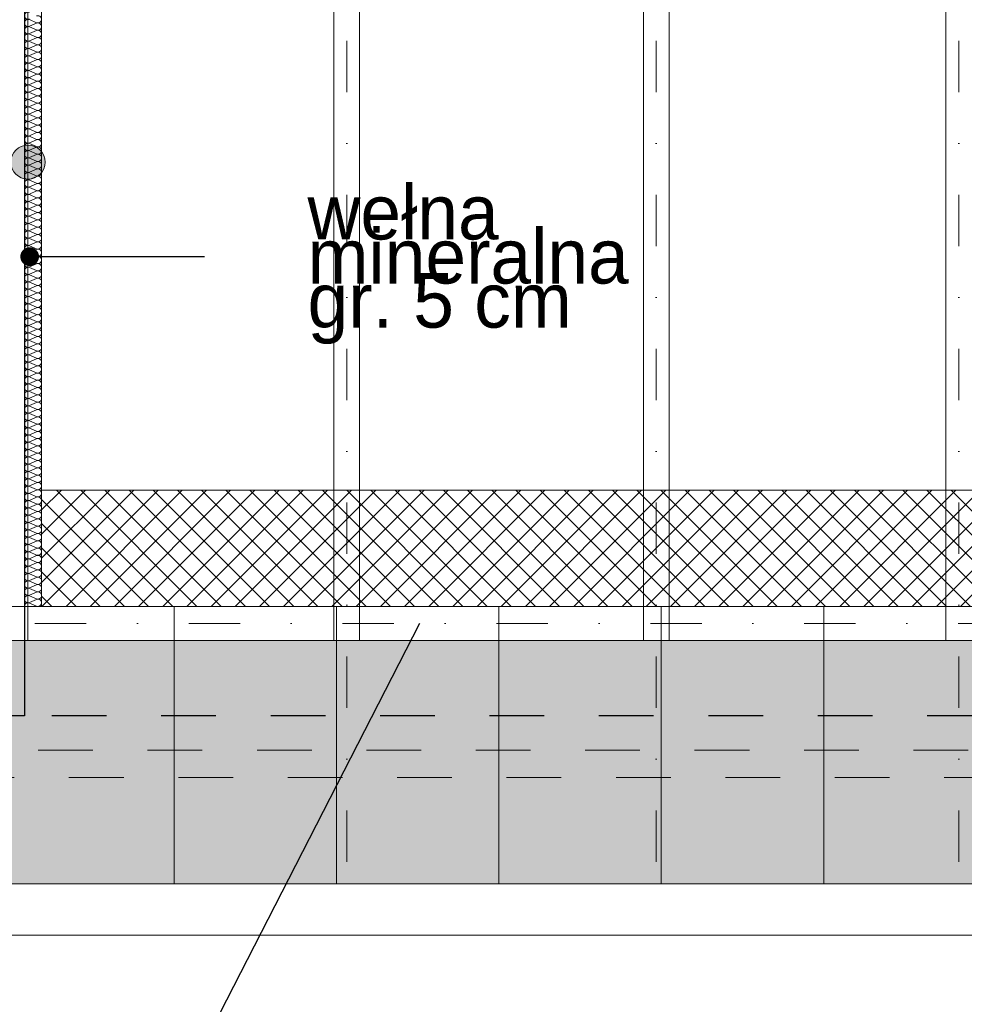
# Model space of a CAD drawing. Extents: x -613240 to -325500, y -25863 to 152403.
# Tile 179 of 254: x -429859 to -427096, y 94069 to 96948. Entities that reach past the tile are written whole.
import ezdxf

# ---------------------------------------------------------------- set-up
doc = ezdxf.new("R2010")
doc.units = 0
doc.header["$MEASUREMENT"] = 0
doc.linetypes.add('Dot & Dashed', pattern=[450, 150, -150, 0, -150])
doc.linetypes.add('Przerywana', pattern=[320, 160, -160])
for name, color, linetype, lineweight, true_color in [('Arch dachowki_Nr_Pióra__81', 7, 'Continuous', 9, 0x6a6a6a), ('Arch wykończenie_Nr_Pióra__3', 7, 'Continuous', 18, 0xff6600), ('arch wypelnienia_Nr_Pióra__2', 7, 'Continuous', 13, 0x7f7f7f), ('Inwent Izolacje_Nr_Pióra__44', 7, 'Continuous', 13, 0x029e21), ('INWENT KONST. DREWNIANA_Nr_Pióra__2', 7, 'Continuous', 13, 0x7f7f7f), ('INWENT.ŚCIANY_Nr_Pióra__2', 7, 'Continuous', 13, 0x7f7f7f)]:
    doc.layers.add(name, color=color, linetype=linetype, lineweight=lineweight, true_color=true_color)
doc.layers.add('Arch opisy', color=7, linetype='Continuous')
doc.layers.add('Inwent Izolacje', color=7, linetype='Continuous')
for name, color, linetype, lineweight in [('Arch opisy_Nr_Pióra__21', 7, 'Continuous', 9), ('INWENT DACH_Nr_Pióra__21', 7, 'Continuous', 9), ('INWENT KONST. DREWNIANA_Nr_Pióra__21', 7, 'Continuous', 9), ('INWENT OPISY_Nr_Pióra__21', 7, 'Continuous', 9), ('INWENT RURY SPUSTOWE_Nr_Pióra__21', 7, 'Continuous', 9), ('INWENT.ŚCIANY_Nr_Pióra__1', 7, 'Continuous', 25)]:
    doc.layers.add(name, color=color, linetype=linetype, lineweight=lineweight)
doc.styles.add('GENERATED_STYLE_4', font='txt')
doc.dimstyles.new('GENERATED_STYLE__8', dxfattribs={"dimtxt": 0.18, "dimasz": 182.4, "dimexe": 0.18, "dimexo": 0.0625, "dimgap": 0.09, "dimtad": 0, "dimtih": 1, "dimtoh": 1, "dimdec": 4, "dimzin": 0, "dimdsep": 46, "dimcen": 0.09, "dimadec": 0, "dimazin": 0, "dimtfac": 1, "dimtdec": 4, "dimtmove": 0, "dimatfit": 3, "dimldrblk": 'ARROWHEAD_5', "dimfxl": 0, "dimtolj": 1, "dimtzin": 0, "dimarcsym": 0})
doc.dimstyles.new('GENERATED_STYLE__9', dxfattribs={"dimtxt": 0.18, "dimasz": 109.44, "dimexe": 0.18, "dimexo": 0.0625, "dimgap": 0.09, "dimtad": 0, "dimtih": 1, "dimtoh": 1, "dimdec": 4, "dimzin": 0, "dimdsep": 46, "dimcen": 0.09, "dimadec": 0, "dimazin": 0, "dimtfac": 1, "dimtdec": 4, "dimtmove": 0, "dimatfit": 3, "dimldrblk": 'ARROWHEAD_11', "dimfxl": 0, "dimtolj": 1, "dimtzin": 0, "dimarcsym": 0})

# ---------------------------------------------------------------- blocks, each defined once
blk = doc.blocks.new('Izolacja cieplna 14_364', base_point=(-429844.9, 95232.6))
at = {"layer": 'Inwent Izolacje_Nr_Pióra__44', "linetype": 'Continuous'}
for p, q in [((-429809.8, 96939.5), (-429830, 96948.4)), ((-429830, 96928.9), (-429809.8, 96937.7)), ((-429809.8, 96918.2), (-429830, 96927.1)), ((-429830, 96907.5), (-429809.8, 96916.4)), ((-429809.8, 96896.9), (-429830, 96905.8)), ((-429830, 96886.2), (-429809.8, 96895.1)), ((-429809.8, 96875.6), (-429830, 96884.4)), ((-429830, 96864.9), (-429809.8, 96873.8)), ((-429809.8, 96854.2), (-429830, 96863.1)), ((-429830, 96843.6), (-429809.8, 96852.4)), ((-429809.8, 96832.9), (-429830, 96841.8)), ((-429830, 96822.2), (-429809.8, 96831.1)), ((-429809.8, 96811.6), (-429830, 96820.4)), ((-429830, 96800.9), (-429809.8, 96809.8)), ((-429809.8, 96790.3), (-429830, 96799.1)), ((-429830, 96779.6), (-429809.8, 96788.5)), ((-429809.8, 96768.9), (-429830, 96777.8)), ((-429830, 96758.3), (-429809.8, 96767.1)), ((-429809.8, 96747.6), (-429830, 96756.5)), ((-429830, 96736.9), (-429809.8, 96745.8)), ((-429809.8, 96726.3), (-429830, 96735.1)), ((-429830, 96715.6), (-429809.8, 96724.5)), ((-429809.8, 96705), (-429830, 96713.8)), ((-429830, 96694.3), (-429809.8, 96703.2)), ((-429809.8, 96683.6), (-429830, 96692.5)), ((-429830, 96673), (-429809.8, 96681.8)), ((-429809.8, 96662.3), (-429830, 96671.2)), ((-429830, 96651.6), (-429809.8, 96660.5)), ((-429809.8, 96641), (-429830, 96649.8)), ((-429830, 96630.3), (-429809.8, 96639.2)), ((-429809.8, 96619.7), (-429830, 96628.5)), ((-429830, 96609), (-429809.8, 96617.9)), ((-429809.8, 96598.3), (-429830, 96607.2)), ((-429830, 96587.7), (-429809.8, 96596.5)), ((-429809.8, 96577), (-429830, 96585.9)), ((-429830, 96566.3), (-429809.8, 96575.2)), ((-429809.8, 96555.7), (-429830, 96564.5)), ((-429830, 96545), (-429809.8, 96553.9)), ((-429809.8, 96534.3), (-429830, 96543.2)), ((-429830, 96523.7), (-429809.8, 96532.6)), ((-429809.8, 96513), (-429830, 96521.9)), ((-429830, 96502.4), (-429809.8, 96511.2)), ((-429809.8, 96491.7), (-429830, 96500.6)), ((-429830, 96481), (-429809.8, 96489.9)), ((-429809.8, 96470.4), (-429830, 96479.2)), ((-429830, 96459.7), (-429809.8, 96468.6)), ((-429809.8, 96449), (-429830, 96457.9)), ((-429830, 96438.4), (-429809.8, 96447.3)), ((-429809.8, 96427.7), (-429830, 96436.6)), ((-429830, 96417.1), (-429809.8, 96425.9)), ((-429809.8, 96406.4), (-429830, 96415.3)), ((-429830, 96395.7), (-429809.8, 96404.6)), ((-429809.8, 96385.1), (-429830, 96393.9)), ((-429830, 96374.4), (-429809.8, 96383.3)), ((-429809.8, 96363.7), (-429830, 96372.6)), ((-429830, 96353.1), (-429809.8, 96362)), ((-429809.8, 96342.4), (-429830, 96351.3)), ((-429830, 96331.8), (-429809.8, 96340.6)), ((-429809.8, 96321.1), (-429830, 96330)), ((-429830, 96310.4), (-429809.8, 96319.3)), ((-429809.8, 96299.8), (-429830, 96308.6)), ((-429830, 96289.1), (-429809.8, 96298)), ((-429809.8, 96278.4), (-429830, 96287.3)), ((-429830, 96267.8), (-429809.8, 96276.7)), ((-429809.8, 96257.1), (-429830, 96266)), ((-429830, 96246.5), (-429809.8, 96255.3)), ((-429809.8, 96235.8), (-429830, 96244.7)), ((-429830, 96225.1), (-429809.8, 96234)), ((-429809.8, 96214.5), (-429830, 96223.3)), ((-429830, 96203.8), (-429809.8, 96212.7)), ((-429809.8, 96193.1), (-429830, 96202)), ((-429830, 96182.5), (-429809.8, 96191.4)), ((-429809.8, 96171.8), (-429830, 96180.7)), ((-429830, 96161.2), (-429809.8, 96170)), ((-429809.8, 96150.5), (-429830, 96159.4)), ((-429830, 96139.8), (-429809.8, 96148.7)), ((-429809.8, 96129.2), (-429830, 96138)), ((-429830, 96118.5), (-429809.8, 96127.4)), ((-429809.8, 96107.8), (-429830, 96116.7)), ((-429830, 96097.2), (-429809.8, 96106.1)), ((-429809.8, 96086.5), (-429830, 96095.4)), ((-429830, 96075.9), (-429809.8, 96084.7)), ((-429809.8, 96065.2), (-429830, 96074.1)), ((-429830, 96054.5), (-429809.8, 96063.4)), ((-429809.8, 96043.9), (-429830, 96052.7)), ((-429830, 96033.2), (-429809.8, 96042.1)), ((-429809.8, 96022.5), (-429830, 96031.4)), ((-429830, 96011.9), (-429809.8, 96020.8)), ((-429809.8, 96001.2), (-429830, 96010.1)), ((-429830, 95990.6), (-429809.8, 95999.4)), ((-429809.8, 95979.9), (-429830, 95988.8)), ((-429830, 95969.2), (-429809.8, 95978.1)), ((-429809.8, 95958.6), (-429830, 95967.4)), ((-429830, 95947.9), (-429809.8, 95956.8)), ((-429809.8, 95937.2), (-429830, 95946.1)), ((-429830, 95926.6), (-429809.8, 95935.4)), ((-429809.8, 95915.9), (-429830, 95924.8)), ((-429830, 95905.3), (-429809.8, 95914.1)), ((-429809.8, 95894.6), (-429830, 95903.5)), ((-429830, 95883.9), (-429809.8, 95892.8)), ((-429809.8, 95873.3), (-429830, 95882.1)), ((-429830, 95862.6), (-429809.8, 95871.5)), ((-429809.8, 95851.9), (-429830, 95860.8)), ((-429830, 95841.3), (-429809.8, 95850.1)), ((-429809.8, 95830.6), (-429830, 95839.5)), ((-429830, 95820), (-429809.8, 95828.8)), ((-429809.8, 95809.3), (-429830, 95818.2)), ((-429830, 95798.6), (-429809.8, 95807.5)), ((-429809.8, 95788), (-429830, 95796.8)), ((-429830, 95777.3), (-429809.8, 95786.2)), ((-429809.8, 95766.6), (-429830, 95775.5)), ((-429830, 95756), (-429809.8, 95764.8)), ((-429809.8, 95745.3), (-429830, 95754.2)), ((-429830, 95734.7), (-429809.8, 95743.5)), ((-429809.8, 95724), (-429830, 95732.9)), ((-429830, 95713.3), (-429809.8, 95722.2)), ((-429809.8, 95702.7), (-429830, 95711.5)), ((-429830, 95692), (-429809.8, 95700.9)), ((-429809.8, 95681.3), (-429830, 95690.2)), ((-429830, 95670.7), (-429809.8, 95679.5)), ((-429809.8, 95660), (-429830, 95668.9)), ((-429830, 95649.3), (-429809.8, 95658.2)), ((-429809.8, 95638.7), (-429830, 95647.6)), ((-429830, 95628), (-429809.8, 95636.9)), ((-429809.8, 95617.4), (-429830, 95626.2)), ((-429830, 95606.7), (-429809.8, 95615.6)), ((-429809.8, 95596), (-429830, 95604.9)), ((-429830, 95585.4), (-429809.8, 95594.2)), ((-429809.8, 95574.7), (-429830, 95583.6)), ((-429830, 95564), (-429809.8, 95572.9)), ((-429809.8, 95553.4), (-429830, 95562.3)), ((-429830, 95542.7), (-429809.8, 95551.6)), ((-429809.8, 95532.1), (-429830, 95540.9)), ((-429830, 95521.4), (-429809.8, 95530.3)), ((-429809.8, 95510.7), (-429830, 95519.6)), ((-429830, 95500.1), (-429809.8, 95508.9)), ((-429809.8, 95489.4), (-429830, 95498.3)), ((-429830, 95478.7), (-429809.8, 95487.6)), ((-429809.8, 95468.1), (-429830, 95477)), ((-429830, 95457.4), (-429809.8, 95466.3)), ((-429809.8, 95446.8), (-429830, 95455.6)), ((-429830, 95436.1), (-429809.8, 95445)), ((-429809.8, 95425.4), (-429830, 95434.3)), ((-429830, 95414.8), (-429809.8, 95423.6)), ((-429809.8, 95404.1), (-429830, 95413)), ((-429830, 95393.4), (-429809.8, 95402.3)), ((-429809.8, 95382.8), (-429830, 95391.7)), ((-429830, 95372.1), (-429809.8, 95381)), ((-429809.8, 95361.5), (-429830, 95370.3)), ((-429830, 95350.8), (-429809.8, 95359.7)), ((-429809.8, 95340.1), (-429830, 95349)), ((-429830, 95329.5), (-429809.8, 95338.3)), ((-429809.8, 95318.8), (-429830, 95327.7)), ((-429830, 95308.1), (-429809.8, 95317)), ((-429809.8, 95297.5), (-429830, 95306.4)), ((-429830, 95286.8), (-429809.8, 95295.7)), ((-429809.8, 95276.2), (-429830, 95285)), ((-429830, 95265.5), (-429809.8, 95274.4)), ((-429809.8, 95254.8), (-429830, 95263.7)), ((-429830, 95244.2), (-429809.8, 95253)), ((-429809.8, 95233.5), (-429830, 95242.4))]:
    blk.add_line(p, q, dxfattribs=at)
for centre, start_param, end_param in [((-429834.3, 96960), 5.870392, 9.837571), ((-429834.3, 96938.6), 5.870392, 9.837571), ((-429805.6, 96949.3), 2.728799, 6.695979), ((-429834.3, 96917.3), 5.870392, 9.837571), ((-429805.6, 96928), 2.728799, 6.695979), ((-429805.6, 96906.6), 2.728799, 6.695979), ((-429834.3, 96896), 5.870392, 9.837571), ((-429805.6, 96885.3), 2.728799, 6.695979), ((-429834.3, 96874.7), 5.870392, 9.837571), ((-429834.3, 96853.3), 5.870392, 9.837571), ((-429805.6, 96864), 2.728799, 6.695979), ((-429834.3, 96832), 5.870392, 9.837571), ((-429805.6, 96842.7), 2.728799, 6.695979), ((-429805.6, 96821.3), 2.728799, 6.695979), ((-429834.3, 96810.7), 5.870392, 9.837571), ((-429805.6, 96800), 2.728799, 6.695979), ((-429834.3, 96789.4), 5.870392, 9.837571), ((-429834.3, 96768), 5.870392, 9.837571), ((-429805.6, 96778.7), 2.728799, 6.695979), ((-429834.3, 96746.7), 5.870392, 9.837571), ((-429805.6, 96757.4), 2.728799, 6.695979), ((-429805.6, 96736), 2.728799, 6.695979), ((-429834.3, 96725.4), 5.870392, 9.837571), ((-429805.6, 96714.7), 2.728799, 6.695979), ((-429834.3, 96704.1), 5.870392, 9.837571), ((-429834.3, 96682.7), 5.870392, 9.837571), ((-429805.6, 96693.4), 2.728799, 6.695979), ((-429834.3, 96661.4), 5.870392, 9.837571), ((-429805.6, 96672.1), 2.728799, 6.695979), ((-429805.6, 96650.7), 2.728799, 6.695979), ((-429834.3, 96640.1), 5.870392, 9.837571), ((-429834.3, 96618.8), 5.870392, 9.837571), ((-429805.6, 96629.4), 2.728799, 6.695979), ((-429834.3, 96597.4), 5.870392, 9.837571), ((-429805.6, 96608.1), 2.728799, 6.695979), ((-429834.3, 96576.1), 5.870392, 9.837571), ((-429805.6, 96586.8), 2.728799, 6.695979), ((-429805.6, 96565.4), 2.728799, 6.695979), ((-429834.3, 96554.8), 5.870392, 9.837571), ((-429834.3, 96533.5), 5.870392, 9.837571), ((-429805.6, 96544.1), 2.728799, 6.695979), ((-429834.3, 96512.1), 5.870392, 9.837571), ((-429805.6, 96522.8), 2.728799, 6.695979), ((-429834.3, 96490.8), 5.870392, 9.837571), ((-429805.6, 96501.5), 2.728799, 6.695979), ((-429805.6, 96480.1), 2.728799, 6.695979), ((-429834.3, 96469.5), 5.870392, 9.837571), ((-429834.3, 96448.2), 5.870392, 9.837571), ((-429805.6, 96458.8), 2.728799, 6.695979), ((-429834.3, 96426.8), 5.870392, 9.837571), ((-429805.6, 96437.5), 2.728799, 6.695979), ((-429834.3, 96405.5), 5.870392, 9.837571), ((-429805.6, 96416.2), 2.728799, 6.695979), ((-429805.6, 96394.8), 2.728799, 6.695979), ((-429834.3, 96384.2), 5.870392, 9.837571), ((-429834.3, 96362.9), 5.870392, 9.837571), ((-429805.6, 96373.5), 2.728799, 6.695979), ((-429834.3, 96341.5), 5.870392, 9.837571), ((-429805.6, 96352.2), 2.728799, 6.695979), ((-429805.6, 96330.9), 2.728799, 6.695979), ((-429834.3, 96320.2), 5.870392, 9.837571), ((-429805.6, 96309.5), 2.728799, 6.695979), ((-429834.3, 96298.9), 5.870392, 9.837571), ((-429834.3, 96277.5), 5.870392, 9.837571), ((-429805.6, 96288.2), 2.728799, 6.695979), ((-429834.3, 96256.2), 5.870392, 9.837571), ((-429805.6, 96266.9), 2.728799, 6.695979), ((-429805.6, 96245.6), 2.728799, 6.695979), ((-429834.3, 96234.9), 5.870392, 9.837571), ((-429805.6, 96224.2), 2.728799, 6.695979), ((-429834.3, 96213.6), 5.870392, 9.837571), ((-429834.3, 96192.2), 5.870392, 9.837571), ((-429805.6, 96202.9), 2.728799, 6.695979), ((-429834.3, 96170.9), 5.870392, 9.837571), ((-429805.6, 96181.6), 2.728799, 6.695979), ((-429805.6, 96160.3), 2.728799, 6.695979), ((-429834.3, 96149.6), 5.870392, 9.837571), ((-429805.6, 96138.9), 2.728799, 6.695979), ((-429834.3, 96128.3), 5.870392, 9.837571), ((-429834.3, 96106.9), 5.870392, 9.837571), ((-429805.6, 96117.6), 2.728799, 6.695979), ((-429834.3, 96085.6), 5.870392, 9.837571), ((-429805.6, 96096.3), 2.728799, 6.695979), ((-429805.6, 96075), 2.728799, 6.695979), ((-429834.3, 96064.3), 5.870392, 9.837571), ((-429834.3, 96043), 5.870392, 9.837571), ((-429805.6, 96053.6), 2.728799, 6.695979), ((-429834.3, 96021.6), 5.870392, 9.837571), ((-429805.6, 96032.3), 2.728799, 6.695979), ((-429834.3, 96000.3), 5.870392, 9.837571), ((-429805.6, 96011), 2.728799, 6.695979), ((-429805.6, 95989.7), 2.728799, 6.695979), ((-429834.3, 95979), 5.870392, 9.837571), ((-429834.3, 95957.7), 5.870392, 9.837571), ((-429805.6, 95968.3), 2.728799, 6.695979), ((-429834.3, 95936.3), 5.870392, 9.837571), ((-429805.6, 95947), 2.728799, 6.695979), ((-429834.3, 95915), 5.870392, 9.837571), ((-429805.6, 95925.7), 2.728799, 6.695979), ((-429805.6, 95904.4), 2.728799, 6.695979), ((-429834.3, 95893.7), 5.870392, 9.837571), ((-429834.3, 95872.4), 5.870392, 9.837571), ((-429805.6, 95883), 2.728799, 6.695979), ((-429834.3, 95851), 5.870392, 9.837571), ((-429805.6, 95861.7), 2.728799, 6.695979), ((-429834.3, 95829.7), 5.870392, 9.837571), ((-429805.6, 95840.4), 2.728799, 6.695979), ((-429805.6, 95819.1), 2.728799, 6.695979), ((-429834.3, 95808.4), 5.870392, 9.837571), ((-429834.3, 95787.1), 5.870392, 9.837571), ((-429805.6, 95797.7), 2.728799, 6.695979), ((-429834.3, 95765.7), 5.870392, 9.837571), ((-429805.6, 95776.4), 2.728799, 6.695979), ((-429805.6, 95755.1), 2.728799, 6.695979), ((-429834.3, 95744.4), 5.870392, 9.837571), ((-429805.6, 95733.8), 2.728799, 6.695979), ((-429834.3, 95723.1), 5.870392, 9.837571), ((-429834.3, 95701.8), 5.870392, 9.837571), ((-429805.6, 95712.4), 2.728799, 6.695979), ((-429834.3, 95680.4), 5.870392, 9.837571), ((-429805.6, 95691.1), 2.728799, 6.695979), ((-429805.6, 95669.8), 2.728799, 6.695979), ((-429834.3, 95659.1), 5.870392, 9.837571), ((-429805.6, 95648.5), 2.728799, 6.695979), ((-429834.3, 95637.8), 5.870392, 9.837571), ((-429834.3, 95616.5), 5.870392, 9.837571), ((-429805.6, 95627.1), 2.728799, 6.695979), ((-429834.3, 95595.1), 5.870392, 9.837571), ((-429805.6, 95605.8), 2.728799, 6.695979), ((-429805.6, 95584.5), 2.728799, 6.695979), ((-429834.3, 95573.8), 5.870392, 9.837571), ((-429805.6, 95563.2), 2.728799, 6.695979), ((-429834.3, 95552.5), 5.870392, 9.837571), ((-429834.3, 95531.2), 5.870392, 9.837571), ((-429805.6, 95541.8), 2.728799, 6.695979), ((-429834.3, 95509.8), 5.870392, 9.837571), ((-429805.6, 95520.5), 2.728799, 6.695979), ((-429805.6, 95499.2), 2.728799, 6.695979), ((-429834.3, 95488.5), 5.870392, 9.837571), ((-429834.3, 95467.2), 5.870392, 9.837571), ((-429805.6, 95477.9), 2.728799, 6.695979), ((-429834.3, 95445.9), 5.870392, 9.837571), ((-429805.6, 95456.5), 2.728799, 6.695979), ((-429834.3, 95424.5), 5.870392, 9.837571), ((-429805.6, 95435.2), 2.728799, 6.695979), ((-429805.6, 95413.9), 2.728799, 6.695979), ((-429834.3, 95403.2), 5.870392, 9.837571), ((-429834.3, 95381.9), 5.870392, 9.837571), ((-429805.6, 95392.6), 2.728799, 6.695979), ((-429834.3, 95360.6), 5.870392, 9.837571), ((-429805.6, 95371.2), 2.728799, 6.695979), ((-429834.3, 95339.2), 5.870392, 9.837571), ((-429805.6, 95349.9), 2.728799, 6.695979), ((-429805.6, 95328.6), 2.728799, 6.695979), ((-429834.3, 95317.9), 5.870392, 9.837571), ((-429834.3, 95296.6), 5.870392, 9.837571), ((-429805.6, 95307.2), 2.728799, 6.695979), ((-429834.3, 95275.3), 5.870392, 9.837571), ((-429805.6, 95285.9), 2.728799, 6.695979), ((-429834.3, 95253.9), 5.870392, 9.837571), ((-429805.6, 95264.6), 2.728799, 6.695979), ((-429805.6, 95243.3), 2.728799, 6.695979), ((-429834.3, 95232.6), 5.870392, 7.853982)]:
    blk.add_ellipse(centre, major_axis=(0, 10.7), ratio=0.997305, start_param=start_param, end_param=end_param, dxfattribs=at)
blk = doc.blocks.new('ARROWHEAD_5')
at = {"color": 0, "linetype": 'Continuous', "lineweight": 0}
blk.add_line((0, 0), (-1, 0), dxfattribs=at)
blk.add_solid([(-1, 0.2679), (0, 0), (-1, -0.2679), (-1, 0.2679)], dxfattribs=at)
blk = doc.blocks.new('ARROWHEAD_11')
at = {"color": 0, "linetype": 'Continuous', "lineweight": 0}
blk.add_line((0, 0), (-1, 0), dxfattribs=at)
at = {"color": 0, "linetype": 'Continuous', "lineweight": 0, "const_width": 0.25, "flags": 128}
blk.add_lwpolyline([(-0.125, 0, 1), (0.125, 0, 1)], format="xyb", close=True, dxfattribs=at)
blk = doc.blocks.new('Linia_181', base_point=(-429834.9, 96531.7))
at = {"layer": 'Arch opisy_Nr_Pióra__21', "linetype": 'Continuous'}
for points in [[(-430434.9, 96531.7), (-430438.8, 96550.8), (-430449.6, 96567), (-430465.8, 96577.9), (-430484.9, 96581.7), (-430504.1, 96577.9), (-430520.3, 96567), (-430531.1, 96550.8), (-430534.9, 96531.7), (-430531.1, 96512.6), (-430520.3, 96496.3), (-430504.1, 96485.5), (-430484.9, 96481.7), (-430465.8, 96485.5), (-430449.6, 96496.3), (-430438.8, 96512.6)], [(-429784.9, 96531.7), (-429788.8, 96550.8), (-429799.6, 96567), (-429815.8, 96577.9), (-429834.9, 96581.7), (-429854.1, 96577.9), (-429870.3, 96567), (-429881.1, 96550.8), (-429884.9, 96531.7), (-429881.1, 96512.6), (-429870.3, 96496.3), (-429854.1, 96485.5), (-429834.9, 96481.7), (-429815.8, 96485.5), (-429799.6, 96496.3), (-429788.8, 96512.6)]]:
    blk.add_hatch(color=256, dxfattribs=at).paths.add_polyline_path(points, flags=0)
blk.add_line((-429884.9, 96531.7), (-430434.9, 96531.7), dxfattribs=at)
for centre in [(-430484.9, 96531.7), (-429834.9, 96531.7)]:
    blk.add_circle(centre, 50, dxfattribs=at)

msp = doc.modelspace()

# ---------------------------------------------------------------- hatches: boundary and pattern name
at = {"layer": 'arch wypelnienia_Nr_Pióra__2', "linetype": 'Continuous'}
h = msp.add_hatch(dxfattribs=at)
h.set_pattern_fill('Grid_5x5_Diagonal', color=256, style=0, pattern_type=2)
h.set_pattern_definition([(45, (0, 0), (-35.355339, 35.355339), []), (135, (0, 0), (35.355339, 35.355339), [])])
h.paths.add_polyline_path([(-415254.9, 95232.6), (-429794.9, 95232.6), (-429794.9, 95572.6), (-415254.9, 95572.6)], flags=0)
at = {"layer": 'arch wypelnienia_Nr_Pióra__2', "linetype": 'Continuous', "lineweight": 0, "true_color": 0x1f1f1f}
msp.add_hatch(color=250, dxfattribs=at).paths.add_polyline_path([(-430714.9, 94421.6), (-414324.9, 94421.6), (-414324.9, 95132.6), (-430714.9, 95132.6)], flags=0)

# ---------------------------------------------------------------- linework, layer by layer
at = {"layer": 'Arch dachowki_Nr_Pióra__81', "linetype": 'Continuous'}
for p, q in [((-429407.4, 94421.6), (-429407.4, 95232.6)), ((-428932.4, 94421.6), (-428932.4, 95232.6)), ((-428457.4, 94421.6), (-428457.4, 95232.6)), ((-427982.4, 94421.6), (-427982.4, 95232.6)), ((-427507.4, 94421.6), (-427507.4, 95232.6))]:
    msp.add_line(p, q, dxfattribs=at)
at = {"layer": 'Arch wykończenie_Nr_Pióra__3', "linetype": 'Continuous'}
for p, q in [((-429794.9, 98772.6), (-429794.9, 95232.6)), ((-415254.9, 95572.6), (-429794.9, 95572.6))]:
    msp.add_line(p, q, dxfattribs=at)
at = {"layer": 'Arch wykończenie_Nr_Pióra__3', "linetype": 'Przerywana'}
msp.add_line((-414514.9, 94732.6), (-430484.9, 94732.6), dxfattribs=at)
at = {"layer": 'INWENT DACH_Nr_Pióra__21', "linetype": 'Continuous'}
msp.add_line((-414324.9, 94421.6), (-430714.9, 94421.6), dxfattribs=at)
at = {"layer": 'INWENT KONST. DREWNIANA_Nr_Pióra__2', "linetype": 'Continuous'}
for p, q in [((-429834.9, 95132.6), (-429834.9, 99002.6)), ((-428939.9, 95132.6), (-428939.9, 99002.6)), ((-428864.9, 95132.6), (-428864.9, 99002.6)), ((-428034.9, 95132.6), (-428034.9, 99002.6)), ((-427959.9, 95132.6), (-427959.9, 99002.6)), ((-427149.9, 95132.6), (-427149.9, 99002.6))]:
    msp.add_line(p, q, dxfattribs=at)
at = {"layer": 'INWENT KONST. DREWNIANA_Nr_Pióra__21', "linetype": 'Dot & Dashed'}
for p, q in [((-428902.4, 94485.7), (-428902.4, 99002.6)), ((-427997.4, 94485.7), (-427997.4, 99002.6)), ((-427112.4, 94485.7), (-427112.4, 99002.6)), ((-430714.9, 95182.6), (-414324.9, 95182.6))]:
    msp.add_line(p, q, dxfattribs=at)
at = {"layer": 'INWENT KONST. DREWNIANA_Nr_Pióra__21', "linetype": 'Continuous'}
for p, q in [((-430714.9, 95232.6), (-414324.9, 95232.6)), ((-430714.9, 95132.6), (-414324.9, 95132.6))]:
    msp.add_line(p, q, dxfattribs=at)
at = {"layer": 'INWENT RURY SPUSTOWE_Nr_Pióra__21', "linetype": 'Continuous'}
msp.add_line((-414324.9, 94271.6), (-430714.9, 94271.6), dxfattribs=at)
at = {"layer": 'INWENT.ŚCIANY_Nr_Pióra__1', "linetype": 'Continuous'}
for p, q in [((-429844.9, 98952.6), (-429844.9, 94912.6)), ((-429844.9, 94912.6), (-430284.9, 94912.6))]:
    msp.add_line(p, q, dxfattribs=at)
at = {"layer": 'INWENT.ŚCIANY_Nr_Pióra__1', "linetype": 'Przerywana'}
msp.add_line((-415204.9, 94912.6), (-429844.9, 94912.6), dxfattribs=at)
at = {"layer": 'INWENT.ŚCIANY_Nr_Pióra__2', "linetype": 'Przerywana'}
msp.add_line((-430444.9, 94812.6), (-414594.9, 94812.6), dxfattribs=at)

# ---------------------------------------------------------------- block references
at = {"layer": 'Arch opisy', "linetype": 'Continuous'}
msp.add_blockref('Linia_181', (-429834.9, 96531.7), dxfattribs=at)
at = {"layer": 'Inwent Izolacje', "color": 104, "linetype": 'Continuous', "lineweight": 13, "true_color": 0x029e21}
msp.add_blockref('Izolacja cieplna 14_364', (-429844.9, 95232.6), dxfattribs=at)

# ---------------------------------------------------------------- texts
at = {"layer": 'Arch opisy_Nr_Pióra__21', "linetype": 'Continuous', "insert": (-429017.1, 96232.5), "char_height": 160, "width": 1341.75, "attachment_point": 4, "line_spacing_factor": 0.483435, "style": 'GENERATED_STYLE_4'}
msp.add_mtext('{wełna mineralna\\Pgr. 5 cm}', dxfattribs=at)

# ---------------------------------------------------------------- leaders
at = {"layer": 'Arch opisy_Nr_Pióra__21', "linetype": 'Continuous', "annotation_type": 0, "has_hookline": 1, "hookline_direction": 1, "text_width": 1104.8}
msp.add_leader([(-429829.9, 96255.4), (-429318.1, 96255.4)], dimstyle='GENERATED_STYLE__9', dxfattribs=at)
at = {"layer": 'INWENT OPISY_Nr_Pióra__21', "linetype": 'Continuous', "annotation_type": 0, "has_hookline": 1, "hookline_direction": 1, "text_width": 1337.1}
msp.add_leader([(-428689.8, 95182.6), (-429650.1, 93309.9), (-430185.7, 93309.9)], dimstyle='GENERATED_STYLE__8', dxfattribs=at)

doc.saveas('drawing.dxf')
